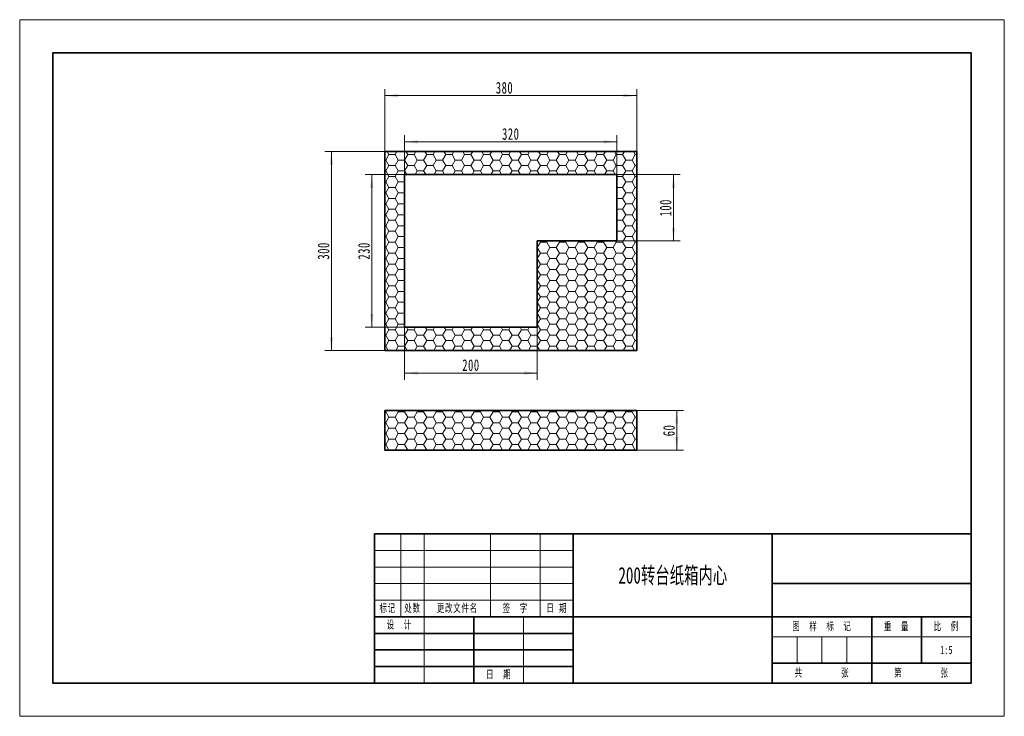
# Model space of a CAD drawing. Header units: millimetres. Extents: x -742 to 742, y -525 to 525.
import ezdxf
from ezdxf.enums import TextEntityAlignment as Align

# ---------------------------------------------------------------- set-up
doc = ezdxf.new("R2010")
doc.units = ezdxf.units.MM
doc.layers.get('0').update_dxf_attribs({"lineweight": 35})
for name, color, linetype, lineweight in [('剖面线层', 4, 'Continuous', 18), ('尺寸线层', 3, 'Continuous', 18), ('粗实线层', 7, 'Continuous', 35), ('细实线层', 7, 'Continuous', 18)]:
    doc.layers.add(name, color=color, linetype=linetype, lineweight=lineweight)
doc.styles.add('标准', font='txt', dxfattribs={"width": 0.667})
doc.dimstyles.new('GB_尺寸', dxfattribs={"dimscale": 5, "dimtxt": 3.5, "dimasz": 4, "dimexe": 2, "dimexo": 0, "dimtad": 1, "dimdsep": 46, "dimtxsty": '标准', "dimblk": '_CAXARROW', "dimcen": 0, "dimdle": 6, "dimazin": 2, "dimtfac": 0.707107, "dimtdec": 3, "dimtmove": 2, "dimatfit": 3, "dimfxl": 0, "dimfrac": 2, "dimtolj": 1, "dimtzin": 0, "dimarcsym": 0})

# ---------------------------------------------------------------- blocks, each defined once
blk = doc.blocks.new('$CAXA_TITLE_151E506F$')
at = {"layer": '粗实线层'}
for p, q in [((-180, 45), (-180, 0)), ((0, 45), (-180, 45)), ((-120, 45), (-120, 0)), ((-60, 45), (-60, 0)), ((0, 0), (0, 45)), ((0, 30), (-60, 30)), ((-180, 20), (0, 20)), ((-150, 20), (-150, 0)), ((-30, 20), (-30, 0)), ((-15, 20), (-15, 6)), ((-180, 15), (-120, 15)), ((-180, 10), (-120, 10)), ((-60, 6), (0, 6)), ((-180, 5), (-120, 5)), ((-180, 0), (0, 0))]:
    blk.add_line(p, q, dxfattribs=at)
at = {"layer": '细实线层'}
for p, q in [((-172, 45), (-172, 20)), ((-165, 45), (-165, 0)), ((-145, 45), (-145, 20)), ((-130, 45), (-130, 20)), ((-180, 40), (-120, 40)), ((-180, 35), (-120, 35)), ((-180, 30), (-120, 30)), ((-180, 25), (-120, 25)), ((-135, 20), (-135, 0)), ((-60, 14), (0, 14)), ((-52.5, 14), (-52.5, 6)), ((-45, 14), (-45, 6)), ((-37.5, 14), (-37.5, 6))]:
    blk.add_line(p, q, dxfattribs=at)
at = {"layer": '尺寸线层', "attachment_point": 5, "line_spacing_factor": 1.369753, "style": '标准'}
for s, insert, char_height, width in [('\\T1.1;标记', (-176, 22.5), 2.419, 14), ('\\T1.1;处数', (-168.5, 22.5), 2.419, 12), ('\\T1.1;更改文件名', (-155, 22.5), 2.4189, 38), ('\\T1.1;签  字', (-137.5, 22.5), 2.419, 28), ('\\T1.1;日 期', (-125, 22.5), 2.419, 18), ('\\T1.1;设  计', (-172.5, 17.5), 2.419, 28), ('\\T1.1;图  样  标  记', (-45, 17), 2.4189, 58), ('\\T1.1;重  量', (-22.5, 17), 2.419, 28), ('\\T1.1;比  例', (-7.5, 17), 2.419, 28), ('\\T1.1;日  期', (-142.5, 2.5), 2.419, 28), ('\\T1.1;共', (-52, 3), 2.419, 8), ('\\T1.1;张', (-38, 3), 2.419, 8), ('\\T1.1;第', (-22, 3), 2.419, 8), ('\\T1.1;张', (-8, 3), 2.419, 8)]:
    blk.add_mtext(s, dxfattribs=dict(at, insert=insert, char_height=char_height, width=width))
at = {"layer": '尺寸线层', "style": '标准'}
for tag, height, width, p in [('标记D', 2.53, 0.667, (-176, 42.5)), ('处数D', 2.53, 0.637903, (-168.5, 42.5)), ('更改文件名D', 2.53, 0.667, (-155, 42.5)), ('更改签字D', 2.53, 0.667, (-137.5, 42.5)), ('更改日期D', 2.53, 0.526873, (-125, 42.5)), ('标记C', 2.53, 0.667, (-176, 37.5)), ('处数C', 2.53, 0.637903, (-168.5, 37.5)), ('更改文件名C', 2.53, 0.667, (-155, 37.5)), ('更改签字C', 2.53, 0.667, (-137.5, 37.5)), ('更改日期C', 2.53, 0.526873, (-125, 37.5)), ('单位名称', 5.05, 0.667, (-30, 37.5)), ('图纸名称', 5.05, 0.667, (-90, 32.5)), ('标记B', 2.53, 0.667, (-176, 32.5)), ('处数B', 2.53, 0.637903, (-168.5, 32.5)), ('更改文件名B', 2.53, 0.667, (-155, 32.5)), ('更改签字B', 2.53, 0.667, (-137.5, 32.5)), ('更改日期B', 2.53, 0.526873, (-125, 32.5)), ('标记A', 2.53, 0.667, (-176, 27.5)), ('处数A', 2.53, 0.637903, (-168.5, 27.5)), ('更改文件名A', 2.53, 0.667, (-155, 27.5)), ('更改签字A', 2.53, 0.667, (-137.5, 27.5)), ('更改日期A', 2.53, 0.526873, (-125, 27.5)), ('图纸编号', 5.05, 0.667, (-30, 25)), ('设计', 2.53, 0.667, (-157.5, 17.5)), ('材料名称', 5.05, 0.667, (-90, 10)), ('图样标记S', 2.53, 0.38052, (-56.25, 10)), ('图样标记A', 2.53, 0.38052, (-48.75, 10)), ('图样标记B', 2.53, 0.38052, (-41.25, 10)), ('图样标记C', 2.53, 0.38052, (-33.75, 10)), ('重量', 2.53, 0.667, (-22.5, 10)), ('图纸比例', 2.53, 0.667, (-7.5, 10)), ('设计日期', 2.53, 0.667, (-127.5, 2.5)), ('页数', 2.53, 0.667, (-45, 3)), ('页码', 2.53, 0.667, (-15, 3))]:
    blk.add_attdef(tag, text='', height=height, dxfattribs=dict(at, width=width)).set_placement(p, align=Align.MIDDLE_CENTER)
blk = doc.blocks.new('*X3')
at = {"layer": '尺寸线层', "linetype": 'Continuous'}
for points in [[(-191.9, 410.5), (-171.9, 413), (-171.9, 408)], [(188.1, 410.5), (168.1, 413), (168.1, 408)]]:
    blk.add_hatch(color=0, dxfattribs=at).paths.add_polyline_path(points, flags=0)
at = {"layer": '尺寸线层', "color": 0, "linetype": 'Continuous'}
for p, q in [((-191.9, 326.5), (-191.9, 420.5)), ((188.1, 326.5), (188.1, 420.5)), ((-191.9, 410.5), (188.1, 410.5))]:
    blk.add_line(p, q, dxfattribs=at)
at = {"layer": '尺寸线层', "color": 0, "insert": (-11.3, 422.3), "char_height": 17.5, "width": 49.768, "attachment_point": 5, "line_spacing_factor": 1.15057, "style": '标准'}
blk.add_mtext('\\T1.1;380', dxfattribs=at)
blk = doc.blocks.new('_CAXARROW')
blk.add_hatch(color=0).paths.add_polyline_path([(0, 0), (-1, 0.125), (-1, -0.125)], flags=0)
blk = doc.blocks.new('*X4')
at = {"layer": '尺寸线层', "linetype": 'Continuous'}
for points in [[(-272.4, 326.5), (-274.9, 306.5), (-269.9, 306.5)], [(-272.4, 26.5), (-274.9, 46.5), (-269.9, 46.5)]]:
    blk.add_hatch(color=0, dxfattribs=at).paths.add_polyline_path(points, flags=0)
at = {"layer": '尺寸线层', "color": 0, "linetype": 'Continuous'}
for p, q in [((-191.9, 326.5), (-282.4, 326.5)), ((-272.4, 26.5), (-272.4, 326.5)), ((-191.9, 26.5), (-282.4, 26.5))]:
    blk.add_line(p, q, dxfattribs=at)
at = {"layer": '尺寸线层', "color": 0, "insert": (-284.2, 176.5), "char_height": 17.5, "width": 49.768, "attachment_point": 5, "rotation": 90, "line_spacing_factor": 1.15057, "style": '标准'}
blk.add_mtext('\\T1.1;300', dxfattribs=at)
blk = doc.blocks.new('*X5')
at = {"layer": '尺寸线层', "linetype": 'Continuous'}
for points in [[(-161.9, 340.9), (-141.9, 343.4), (-141.9, 338.4)], [(158.1, 340.9), (138.1, 343.4), (138.1, 338.4)]]:
    blk.add_hatch(color=0, dxfattribs=at).paths.add_polyline_path(points, flags=0)
at = {"layer": '尺寸线层', "color": 0, "linetype": 'Continuous'}
for p, q in [((-161.9, 291.5), (-161.9, 350.9)), ((158.1, 291.5), (158.1, 350.9)), ((-161.9, 340.9), (158.1, 340.9))]:
    blk.add_line(p, q, dxfattribs=at)
at = {"layer": '尺寸线层', "color": 0, "insert": (-1.9, 352.7), "char_height": 17.5, "width": 49.768, "attachment_point": 5, "line_spacing_factor": 1.15057, "style": '标准'}
blk.add_mtext('\\T1.1;320', dxfattribs=at)
blk = doc.blocks.new('*X6')
at = {"layer": '尺寸线层', "linetype": 'Continuous'}
for points in [[(-161.9, -7.6), (-141.9, -5.1), (-141.9, -10.1)], [(38.1, -7.6), (18.1, -5.1), (18.1, -10.1)]]:
    blk.add_hatch(color=0, dxfattribs=at).paths.add_polyline_path(points, flags=0)
at = {"layer": '尺寸线层', "color": 0, "linetype": 'Continuous'}
for p, q in [((-161.9, 61.5), (-161.9, -17.6)), ((38.1, 61.5), (38.1, -17.6)), ((-161.9, -7.6), (38.1, -7.6))]:
    blk.add_line(p, q, dxfattribs=at)
at = {"layer": '尺寸线层', "color": 0, "insert": (-61.9, 4.2), "char_height": 17.5, "width": 50.029, "attachment_point": 5, "line_spacing_factor": 1.15057, "style": '标准'}
blk.add_mtext('\\T1.1;200', dxfattribs=at)
blk = doc.blocks.new('*X7')
at = {"layer": '尺寸线层', "linetype": 'Continuous'}
for points in [[(-211.5, 291.5), (-209, 271.5), (-214, 271.5)], [(-211.5, 61.5), (-209, 81.5), (-214, 81.5)]]:
    blk.add_hatch(color=0, dxfattribs=at).paths.add_polyline_path(points, flags=0)
at = {"layer": '尺寸线层', "color": 0, "linetype": 'Continuous'}
for p, q in [((-161.9, 291.5), (-221.5, 291.5)), ((-211.5, 291.5), (-211.5, 61.5)), ((-161.9, 61.5), (-221.5, 61.5))]:
    blk.add_line(p, q, dxfattribs=at)
at = {"layer": '尺寸线层', "color": 0, "insert": (-223.2, 176.5), "char_height": 17.5, "width": 50.029, "attachment_point": 5, "rotation": 90, "line_spacing_factor": 1.15057, "style": '标准'}
blk.add_mtext('\\T1.1;230', dxfattribs=at)
blk = doc.blocks.new('$CAXA_FRAME_13B17AC1$')
at = {"layer": '粗实线层'}
for p, q in [((-138.5, 95), (-138.5, -95)), ((138.5, 95), (-138.5, 95)), ((138.5, -95), (138.5, 95)), ((-138.5, -95), (138.5, -95))]:
    blk.add_line(p, q, dxfattribs=at)
at = {"layer": '细实线层'}
for p, q in [((148.5, 105), (-148.5, 105)), ((-148.5, 105), (-148.5, -105)), ((148.5, -105), (148.5, 105)), ((-148.5, -105), (148.5, -105))]:
    blk.add_line(p, q, dxfattribs=at)
blk = doc.blocks.new('*X9')
at = {"layer": '尺寸线层', "linetype": 'Continuous'}
for points in [[(248.6, -64.1), (251.1, -84.1), (246.1, -84.1)], [(248.6, -124.1), (251.1, -104.1), (246.1, -104.1)]]:
    blk.add_hatch(color=0, dxfattribs=at).paths.add_polyline_path(points, flags=0)
at = {"layer": '尺寸线层', "color": 0, "linetype": 'Continuous'}
for p, q in [((188.1, -64.1), (258.6, -64.1)), ((248.6, -64.1), (248.6, -124.1)), ((188.1, -124.1), (258.6, -124.1))]:
    blk.add_line(p, q, dxfattribs=at)
at = {"layer": '尺寸线层', "color": 0, "insert": (236.8, -94.1), "char_height": 17.5, "width": 35, "attachment_point": 5, "rotation": 90, "line_spacing_factor": 1.15057, "style": '标准'}
blk.add_mtext('\\T1.1;60', dxfattribs=at)
blk = doc.blocks.new('*X10')
at = {"layer": '尺寸线层', "linetype": 'Continuous'}
for points in [[(243.6, 291.5), (246.1, 271.5), (241.1, 271.5)], [(243.6, 191.5), (246.1, 211.5), (241.1, 211.5)]]:
    blk.add_hatch(color=0, dxfattribs=at).paths.add_polyline_path(points, flags=0)
at = {"layer": '尺寸线层', "color": 0, "linetype": 'Continuous'}
for p, q in [((158.1, 291.5), (253.6, 291.5)), ((243.6, 291.5), (243.6, 191.5)), ((158.1, 191.5), (253.6, 191.5))]:
    blk.add_line(p, q, dxfattribs=at)
at = {"layer": '尺寸线层', "color": 0, "insert": (231.8, 241.5), "char_height": 17.5, "width": 47.942, "attachment_point": 5, "rotation": 90, "line_spacing_factor": 1.15057, "style": '标准'}
blk.add_mtext('\\T1.1;100', dxfattribs=at)

msp = doc.modelspace()

# ---------------------------------------------------------------- hatches: boundary and pattern name
at = {"layer": '剖面线层'}
h = msp.add_hatch(dxfattribs=at)
h.set_pattern_fill('HONEY', color=256, scale=3, style=0)
h.paths.add_polyline_path([(-191.926, 26.457), (-191.926, 37.114), (-191.926, 326.457), (188.074, 326.457), (188.074, 26.457)], flags=0)
h.paths.add_polyline_path([(-161.926, 61.457), (-161.926, 81.436), (-161.926, 291.457), (158.074, 291.457), (158.074, 191.457), (38.074, 191.457), (38.074, 61.457)], flags=0)
h = msp.add_hatch(dxfattribs=at)
h.set_pattern_fill('HONEY', color=256, scale=3, style=0)
h.paths.add_polyline_path([(-191.926, -124.052), (-191.926, -78.307), (-191.926, -64.052), (188.074, -64.052), (188.074, -124.052)], flags=0)

# ---------------------------------------------------------------- linework, layer by layer
at = {"layer": '粗实线层'}
for p, q in [((-191.926, 326.457), (188.074, 326.457)), ((-191.926, 26.457), (-191.926, 326.457)), ((188.074, 326.457), (188.074, 26.457)), ((-161.926, 291.457), (158.074, 291.457)), ((-161.926, 291.457), (-161.926, 61.457)), ((158.074, 291.457), (158.074, 191.457)), ((38.074, 61.457), (38.074, 191.457)), ((38.074, 191.457), (158.074, 191.457)), ((-161.926, 61.457), (38.074, 61.457)), ((188.074, 26.457), (-191.926, 26.457)), ((188.074, -64.052), (-191.926, -64.052)), ((-191.926, -64.052), (-191.926, -124.052)), ((188.074, -64.052), (188.074, -124.052)), ((188.074, -124.052), (-191.926, -124.052))]:
    msp.add_line(p, q, dxfattribs=at)

# ---------------------------------------------------------------- block references
at = {"layer": '粗实线层', "xscale": 5, "yscale": 5, "zscale": 5}
msp.add_blockref('$CAXA_FRAME_13B17AC1$', (0, 0), dxfattribs=at)
at = {"layer": '粗实线层'}
ref = msp.add_blockref('$CAXA_TITLE_151E506F$', (692.5, -475), dxfattribs=dict(at, xscale=5, yscale=5, zscale=5))
ref.add_attrib('图纸名称', '200转台纸箱内心', dxfattribs={"layer": '尺寸线层', "height": 25, "style": '标准', "width": 0.667}).set_placement((242.5, -312.5), align=Align.MIDDLE_CENTER)
ref.add_attrib('图纸比例', '1:5', dxfattribs={"layer": '尺寸线层', "height": 12.5, "style": '标准', "width": 0.667}).set_placement((655, -425), align=Align.MIDDLE_CENTER)

# ---------------------------------------------------------------- dimensions: what is measured, and where the dimension line sits
at = {"layer": '尺寸线层'}
dim = msp.add_linear_dim(base=(188.074, 410.526), p1=(-191.926, 326.457), p2=(188.074, 326.457), angle=0, dimstyle='GB_尺寸', override={"dimsah": 1, "dimtfill": 1, "dimtzin": 0}, dxfattribs=at)
dim.commit()
dim.dimension.update_dxf_attribs({"geometry": '*X3', "text_midpoint": (-11.324, 422.303), "dimtype": 160})
for base, p1, p2, picture, middle in [((158.074, 340.938), (-161.926, 291.457), (158.074, 291.457), '*X5', (-1.926, 352.715)), ((38.074, -7.57), (-161.926, 61.457), (38.074, 61.457), '*X6', (-61.926, 4.208))]:
    dim = msp.add_linear_dim(base=base, p1=p1, p2=p2, dimstyle='GB_尺寸', override={"dimsah": 1, "dimtfill": 1, "dimtzin": 0}, dxfattribs=at)
    dim.commit()
    dim.dimension.update_dxf_attribs({"geometry": picture, "text_midpoint": middle})
for base, p1, p2, angle, picture, middle in [((-272.378, 326.457), (-191.926, 26.457), (-191.926, 326.457), 90, '*X4', (-284.155, 176.457)), ((-211.466, 61.457), (-161.926, 291.457), (-161.926, 61.457), 270, '*X7', (-223.243, 176.457)), ((243.613, 191.457), (158.074, 291.457), (158.074, 191.457), 270, '*X10', (231.787, 241.457)), ((248.613, -124.052), (188.074, -64.052), (188.074, -124.052), 270, '*X9', (236.836, -94.052))]:
    dim = msp.add_linear_dim(base=base, p1=p1, p2=p2, angle=angle, dimstyle='GB_尺寸', override={"dimsah": 1, "dimtfill": 1, "dimtzin": 0}, dxfattribs=at)
    dim.commit()
    dim.dimension.update_dxf_attribs({"geometry": picture, "text_midpoint": middle})

doc.saveas('drawing.dxf')
